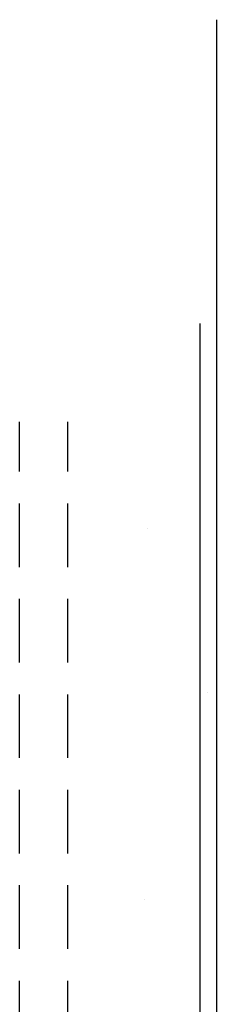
# Model space of a CAD drawing. Extents: x -152209 to 159908, y 32091 to 111955.
# Tile 59 of 59: x 118999 to 119773, y 78042 to 81910. Entities that reach past the tile are written whole.
import ezdxf

# ---------------------------------------------------------------- set-up
doc = ezdxf.new("R2010")
doc.units = 0
doc.header["$LTSCALE"] = 1000
doc.header["$MEASUREMENT"] = 0
doc.linetypes.add('HIDDEN', pattern=[0.375, 0.25, -0.125])
for name, color, linetype in [('ALGEM-ARC', 15, 'CONTINUOUS'), ('BIB', 7, 'CONTINUOUS'), ('STAALWND', 3, 'HIDDEN'), ('XDETV137$0$ISOL-ALG', 3, 'CONTINUOUS')]:
    doc.layers.add(name, color=color, linetype=linetype)

# ---------------------------------------------------------------- blocks, each defined once
blk = doc.blocks.new('XDETV137')
at = {"layer": 'XDETV137$0$ISOL-ALG', "linetype": 'Continuous'}
for points in [[(362, 3902.93259), (362, 3902.93259)], [(598.96006, 3256.89277), (598.96006, 3256.89277)], [(350, 2445.04783), (350, 2445.04783)]]:
    blk.add_lwpolyline(points, dxfattribs=at)

msp = doc.modelspace()

# ---------------------------------------------------------------- linework, layer by layer
at = {"layer": 'ALGEM-ARC'}
msp.add_line((119773, 81909.6), (119773, 54909.6), dxfattribs=at)
at = {"layer": 'BIB'}
msp.add_line((119708.9, 60659.2), (119708.9, 80716.1), dxfattribs=at)
at = {"layer": 'STAALWND'}
for p, q in [((118998.9, 76009.6), (118998.9, 80329.6)), ((119188.9, 76009.6), (119188.9, 80329.6))]:
    msp.add_line(p, q, dxfattribs=at)

# ---------------------------------------------------------------- block references
at = {"layer": 'BIB'}
msp.add_blockref('XDETV137', (119138.9, 76009.6), dxfattribs=at)

doc.saveas('drawing.dxf')
